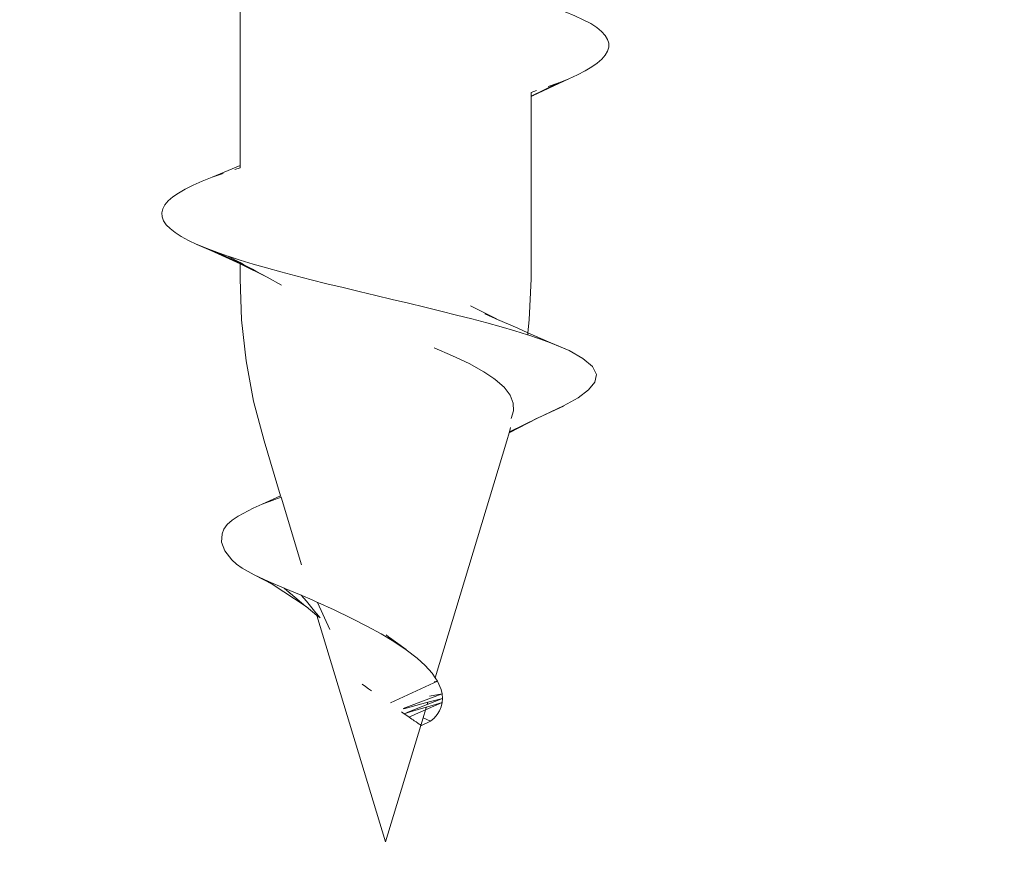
# Model space of a CAD drawing. Header units: millimetres. Extents: x -1898 to 1013, y -439 to 713.
# Tile 7 of 54: x 44.85 to 53.65, y 273.53 to 281.13. Entities that reach past the tile are written whole.
import ezdxf
from ezdxf import colors
from ezdxf.entities.mleader import LeaderData, LeaderLine
from ezdxf.math import Vec2, Vec3

# ---------------------------------------------------------------- set-up
doc = ezdxf.new("R2010")
doc.units = ezdxf.units.MM
doc.layers.add('ecoteak_profil', color=2, linetype='Continuous')
doc.layers.add('Warstwa 1', color=7, linetype='Continuous')
doc.layers.add('G-ANNO-DIMS', color=7, linetype='Continuous', lineweight=9)
doc.styles.add('ID_Arial_skala 1 100', font='arial.ttf', dxfattribs={"height": 25})

# ---------------------------------------------------------------- blocks, each defined once
blk = doc.blocks.new('_Open90')
at = {"color": 0, "linetype": 'ByBlock', "lineweight": -2}
for p, q in [((-0.5, 0.5), (0, 0)), ((0, 0), (-1, 0)), ((0, 0), (-0.5, -0.5))]:
    blk.add_line(p, q, dxfattribs=at)
blk = doc.blocks.new('A$Ccf9743c7')
at = {"layer": 'Warstwa 1', "color": 7, "lineweight": 0, "true_color": 0xffffff}
for points in [[(14.6382, 1.3136), (14.6382, 1.3136), (14.49, 1.6306), (14.4545, 1.7094), (14.419, 1.7772), (14.3836, 1.8372), (14.3497, 1.8861), (14.3142, 1.9271), (14.2787, 1.957), (14.2432, 1.9791), (14.2069, 1.9886), (14.1722, 1.9886), (14.1376, 1.9791), (14.1021, 1.957), (14.0666, 1.9255), (14.0311, 1.8813), (13.9956, 1.8277), (13.9617, 1.7615), (13.9262, 1.6858), (13.8908, 1.6006), (13.763, 1.2947), (13.763, 1.2947)], [(14.1722, 1.9886), (14.1376, 1.9791), (14.1021, 1.957), (14.0666, 1.9239), (14.0311, 1.8813)], [(14.2069, 1.9886), (14.1722, 1.9886)], [(14.3497, 1.8861), (14.3142, 1.9271), (14.2787, 1.957), (14.2432, 1.9791), (14.2069, 1.9886)], [(14.0311, 1.8813), (13.9956, 1.8277), (13.9617, 1.7615), (13.9262, 1.6858), (13.8908, 1.6006), (13.8553, 1.5076), (13.8198, 1.4051), (13.7859, 1.2963), (13.7843, 1.2947), (13.7843, 1.2947)], [(14.49, 1.6306), (14.4545, 1.7094), (14.419, 1.7772), (14.3836, 1.8372), (14.3497, 1.8861)], [(17.5241, 1.3499), (17.5241, 1.3515), (17.4129, 1.5849), (17.342, 1.7142), (17.271, 1.8088), (17.2016, 1.8656), (17.1314, 1.8782), (17.0605, 1.8435), (16.9895, 1.7583), (16.9185, 1.6353), (16.8492, 1.4697), (16.7601, 1.2663), (16.7601, 1.2663)], [(17.1314, 1.8782), (17.0605, 1.8435)], [(17.342, 1.7142), (17.271, 1.8088), (17.2016, 1.8656), (17.1314, 1.8782)], [(17.0605, 1.8435), (16.9895, 1.7583), (16.9185, 1.6353), (16.8492, 1.4682), (16.8492, 1.4682), (16.7601, 1.2663), (16.7601, 1.2663)], [(17.4129, 1.5849), (17.342, 1.7142)], [(14.49, 1.6306), (14.5255, 1.5439), (14.5255, 1.5423)], [(14.49, 1.6306), (14.49, 1.6306)], [(14.49, 1.6306), (14.5255, 1.5439)], [(14.6382, 1.3136), (14.6367, 1.3152), (14.49, 1.6306), (14.49, 1.6306)], [(14.6382, 1.3136), (14.6367, 1.3152), (14.49, 1.6306), (14.49, 1.6306)], [(17.5241, 1.3515), (17.5241, 1.3515), (17.4145, 1.5833), (17.4129, 1.5849)], [(14.6367, 1.3152), (14.5255, 1.5439), (14.5255, 1.5407)], [(14.5255, 1.5439), (14.5594, 1.4477)], [(14.5255, 1.5439), (14.5594, 1.4477)], [(14.5255, 1.5439), (14.5255, 1.5423), (14.6453, 1.2947), (14.6453, 1.2947)], [(14.5255, 1.5439), (14.5255, 1.5423), (14.6453, 1.2947), (14.6453, 1.2947)], [(14.6382, 1.3136), (14.5255, 1.5407), (14.5255, 1.5423), (14.5255, 1.5439)], [(14.6382, 1.3136), (14.5255, 1.5407), (14.5255, 1.5423), (14.5255, 1.5439)], [(14.5255, 1.5423), (14.5594, 1.4477)], [(14.5255, 1.5423), (14.5255, 1.5423)], [(14.5255, 1.5407), (14.6453, 1.2947)], [(16.8492, 1.4682), (16.8492, 1.4682), (16.7601, 1.2663), (16.7601, 1.2663)], [(16.7782, 1.2647), (16.8137, 1.3704), (16.8492, 1.4682)], [(16.7782, 1.2647), (16.7782, 1.2647), (16.8137, 1.3704), (16.8492, 1.4682)], [(16.8492, 1.4682), (16.8492, 1.4697)], [(14.5949, 1.3436), (14.6106, 1.2947)], [(17.5241, 1.3515), (17.5241, 1.3515)], [(17.6439, 1.1007), (17.6439, 1.1007), (17.5241, 1.3515)], [(17.6534, 1.0991), (17.5241, 1.3499), (17.5241, 1.3515)], [(17.6534, 1.0991), (17.6534, 1.0991), (17.5241, 1.3499), (17.5241, 1.3515)], [(17.6534, 1.0991), (17.6534, 1.0991), (17.5241, 1.3515)], [(14.624, 1.2947), (14.6106, 1.2947), (14.6106, 1.2947)], [(14.624, 1.2947), (14.624, 1.2947)], [(14.6453, 1.2947), (14.624, 1.2947)], [(14.6485, 1.2947), (14.6382, 1.3136), (14.6367, 1.3152)], [(14.6485, 1.2947), (14.6485, 1.2947), (14.6382, 1.3136)], [(14.6485, 1.2947), (14.6485, 1.2947), (14.6382, 1.3136)], [(14.6485, 1.2947), (14.6382, 1.3136)], [(14.6485, 1.2947), (14.6485, 1.2947), (14.6382, 1.3136), (14.6382, 1.3136)], [(14.6485, 1.2947), (14.6485, 1.2947), (14.6382, 1.3136), (14.6382, 1.3136)], [(14.6485, 1.2947), (14.6453, 1.2947), (14.6453, 1.2947)], [(14.6485, 1.2947), (14.6453, 1.2947), (14.6453, 1.2947)], [(16.7601, 1.2663), (16.7601, 1.2663), (16.6441, 1.2789), (16.2775, 1.2947), (14.6485, 1.2947), (14.6485, 1.2947)], [(16.7601, 1.2663), (16.7601, 1.2663), (16.6441, 1.2789), (16.2775, 1.2947), (14.6485, 1.2947), (14.6485, 1.2947)], [(16.1096, -1.3073), (16.1096, -1.3073), (16.1096, -1.3057), (16.145, -1.1906), (16.1805, -1.0692), (16.216, -0.9415), (16.2515, -0.809), (16.2854, -0.6718), (16.3209, -0.5314), (16.3563, -0.3864), (16.3903, -0.2413), (16.4257, -0.0946), (16.462, 0.052), (16.4959, 0.1987), (16.5314, 0.3438), (16.5669, 0.4889), (16.6008, 0.6292), (16.6363, 0.7664), (16.6717, 0.8989), (16.7072, 1.0266), (16.7427, 1.148), (16.7782, 1.2632), (16.7782, 1.2647)], [(16.7601, 1.2663), (16.7601, 1.2663), (16.6441, 1.2789), (16.2775, 1.2947)], [(16.7601, 1.2663), (16.7198, 1.1748), (16.6315, 0.973), (16.6292, 0.973)], [(16.7782, 1.2647), (16.7601, 1.2663)], [(16.7782, 1.2647), (16.7601, 1.2663)], [(16.7782, 1.2647), (16.7601, 1.2663)], [(17.2465, 1.0534), (17.3175, 1.107)], [(17.3175, 1.107), (17.3885, 1.1354)], [(17.3885, 1.1354), (17.4579, 1.1386)], [(17.4579, 1.1386), (17.5273, 1.1165)], [(17.6439, 1.1007), (17.6069, 1.1102), (17.6069, 1.1102)], [(17.6534, 1.0991), (17.6439, 1.1007), (17.6439, 1.1007)], [(19.843, 0.4384), (17.7259, 1.0786), (17.6534, 1.0991), (17.6534, 1.0991)], [(17.7259, 1.0786), (17.6534, 1.0991), (17.6534, 1.0991)], [(19.843, 0.4384), (19.843, 0.4384), (17.7259, 1.0786), (17.6534, 1.0991), (17.6534, 1.0991)], [(16.6292, 0.973), (16.6292, 0.973), (16.518, 0.7522)], [(16.589, 0.88), (16.6473, 1.0077), (16.6473, 1.0061), (16.6292, 0.973)], [(16.6292, 0.973), (16.5905, 0.8815)], [(17.1669, 0.962), (17.1669, 0.962), (17.1772, 0.9746), (17.2465, 1.0534)], [(16.8941, 0.4274), (16.9651, 0.5929), (17.0352, 0.7412), (17.1078, 0.8721), (17.1669, 0.962)], [(20.2325, 0.3958), (20.2034, 0.4289), (20.1726, 0.4557), (20.1387, 0.4747), (20.1032, 0.4904), (20.0662, 0.4983), (20.0275, 0.5015), (19.9881, 0.4983), (19.9495, 0.4904), (19.8738, 0.4589), (19.843, 0.4384), (19.843, 0.4384)], [(19.8738, 0.4589), (19.843, 0.4384)], [(19.9495, 0.4904), (19.8738, 0.4589)], [(19.8896, 0.4242), (19.8896, 0.4242), (19.8738, 0.4589), (19.8801, 0.4274), (19.8801, 0.4274)], [(20.0275, 0.5015), (19.9881, 0.4983)], [(20.0323, 0.3801), (20.0323, 0.3801), (19.9881, 0.4983), (20.0078, 0.3879), (20.0078, 0.3879)], [(20.0819, 0.3659), (20.0819, 0.3659), (20.0275, 0.5015), (20.063, 0.3722)], [(20.0819, 0.3659), (20.0819, 0.3659), (20.0275, 0.5015), (20.063, 0.3722), (20.063, 0.3722)], [(20.0275, 0.5015), (20.063, 0.3722), (20.063, 0.3722)], [(20.1308, 0.3517), (20.1308, 0.3517), (20.0662, 0.4983), (20.1064, 0.3595), (20.1064, 0.358)], [(20.0662, 0.4983), (20.1064, 0.3595), (20.1064, 0.358)], [(20.1308, 0.3517), (20.1308, 0.3517), (20.0662, 0.4983)], [(20.1308, 0.3517), (20.1308, 0.3517), (20.0662, 0.4983)], [(20.1726, 0.4557), (20.1387, 0.4747)], [(20.1726, 0.4557), (20.1387, 0.4747)], [(20.2325, 0.3958), (20.2325, 0.3958), (20.2034, 0.4289), (20.1726, 0.4557)], [(20.2325, 0.3958), (20.2325, 0.3958), (20.2034, 0.4289), (20.1726, 0.4557)], [(20.0678, 0.0378), (19.8896, 0.4242)], [(20.119, 0.1514), (20.0323, 0.3801)], [(20.063, 0.3722), (20.1206, 0.1561)], [(20.0819, 0.3659), (20.063, 0.3722), (20.063, 0.3722)], [(20.0819, 0.3659), (20.063, 0.3722), (20.063, 0.3722)], [(20.0819, 0.3659), (20.063, 0.3722)], [(20.145, 0.2066), (20.145, 0.2066), (20.0819, 0.3659)], [(20.1308, 0.3517), (20.1064, 0.3595)], [(20.1064, 0.358), (20.1482, 0.2129), (20.1482, 0.2129)], [(20.1308, 0.3517), (20.1064, 0.358), (20.1064, 0.358)], [(20.2696, 0.3091), (20.2696, 0.3091), (20.2712, 0.3138), (20.2712, 0.3138), (20.2325, 0.3958), (20.2018, 0.3296), (20.2018, 0.3296)], [(20.2696, 0.3091), (20.2696, 0.3091), (20.2712, 0.3138), (20.2712, 0.3138), (20.2325, 0.3958), (20.2018, 0.3296), (20.2018, 0.3296)], [(20.2325, 0.3958), (20.2018, 0.3296), (20.2018, 0.3296)], [(20.2712, 0.3138), (20.2712, 0.3138), (20.2325, 0.3958), (20.2325, 0.3958)], [(19.1697, -0.6134), (19.1712, -0.6119), (19.1712, -0.6103), (19.2375, -0.4652), (19.31, -0.3138), (19.3857, -0.1672), (19.4519, -0.0457), (19.5198, 0.0678), (19.5931, 0.1766), (19.6688, 0.276), (19.7334, 0.3485)], [(19.2864, -0.6197), (21.3112, -0.0063), (21.3112, -0.0063), (20.2696, 0.3091)], [(19.2864, -0.6197), (21.3112, -0.0063), (21.3112, -0.0063), (20.2696, 0.3091)], [(20.1695, 0.2602), (20.1695, 0.2602), (20.1308, 0.3517)], [(20.2018, 0.3296), (20.2018, 0.3296), (20.1308, 0.3517)], [(20.2018, 0.3296), (20.2018, 0.3296), (20.1308, 0.3517), (20.1308, 0.3517)], [(20.2018, 0.3296), (20.2018, 0.3296), (20.1308, 0.3517), (20.1308, 0.3517)], [(20.1647, 0.1609), (20.1805, 0.1829), (20.1947, 0.2034), (20.2034, 0.2176), (20.2128, 0.2287), (20.2191, 0.2397), (20.2278, 0.2492), (20.2389, 0.2665), (20.2499, 0.2823), (20.2578, 0.2933), (20.2625, 0.3028), (20.2696, 0.3091)], [(20.2696, 0.3091), (20.2696, 0.3091), (20.2018, 0.3296)], [(20.2696, 0.3091), (20.2696, 0.3091), (20.2018, 0.3296)], [(20.2696, 0.3091), (20.2696, 0.3091), (20.2712, 0.3138)], [(21.3112, -0.0063), (21.3112, -0.0063), (20.2696, 0.3091)], [(19.5931, 0.1766), (19.5915, 0.1766), (19.4827, 0.03)], [(20.1647, 0.1609), (20.1647, 0.1609), (20.145, 0.2066)], [(20.1482, 0.2129), (20.1647, 0.1609), (20.1647, 0.1609)], [(20.1947, 0.2034), (20.1947, 0.2034), (20.1695, 0.2602)], [(20.1482, 0.1372), (20.1647, 0.1609)], [(19.4827, 0.03), (19.4827, 0.03)], [(19.9597, -0.1325), (19.9416, -0.1593), (19.9203, -0.1861), (19.9014, -0.2145), (19.9014, -0.216)], [(19.8998, -0.216), (19.8998, -0.216)], [(19.9014, -0.216), (19.9014, -0.216)], [(19.9014, -0.216), (19.9014, -0.216)], [(19.9014, -0.216), (19.9014, -0.216)], [(19.1697, -0.6134), (19.4117, -0.5046)], [(19.1484, -0.6608), (19.1484, -0.6608), (19.1697, -0.6134)], [(19.2682, -0.6245), (19.2682, -0.6245), (19.3084, -0.5914), (19.3084, -0.5914)], [(19.2864, -0.6197), (19.2864, -0.6197), (19.3084, -0.5914)], [(19.1602, -0.7144), (19.2485, -0.6418), (19.2485, -0.6418)], [(19.2051, -0.7159), (19.2864, -0.6197)], [(19.2485, -0.6418), (19.2619, -0.6308), (19.2619, -0.6308)], [(19.2619, -0.6308), (19.2682, -0.6245)], [(18.2298, -0.9399), (18.2298, -0.9399), (18.8338, -0.7569)], [(19.0064, -1.0187), (19.2051, -0.7159)], [(19.0064, -1.0187), (19.2051, -0.7159)], [(19.0892, -0.8563), (19.2051, -0.7175), (19.2051, -0.7159)], [(19.1066, -0.7601), (19.1602, -0.7144), (19.1602, -0.7144)], [(19.0419, -0.9115), (19.0806, -0.8673), (19.0806, -0.8658)], [(19.0806, -0.8658), (19.0892, -0.8579), (19.0892, -0.8563)], [(16.2633, -1.0645), (16.3327, -0.9351)], [(17.7259, -1.0928), (18.2172, -0.9446)], [(17.7259, -1.0928), (18.2172, -0.9446)], [(18.2172, -0.9446), (18.2298, -0.9399)], [(18.2172, -0.9446), (18.2172, -0.9446), (18.2298, -0.9399)], [(18.2172, -0.9446), (18.2929, -1.1086)], [(18.2172, -0.9446), (18.2929, -1.1086)], [(18.2172, -0.9446), (18.2929, -1.1086)], [(18.2298, -0.9399), (18.259, -1.0187), (18.2929, -1.1086), (18.2929, -1.1086), (18.3284, -1.189), (18.3977, -1.3247), (18.4348, -1.3783), (18.4734, -1.4209)], [(18.259, -1.0187), (18.2929, -1.1086), (18.2929, -1.1086)], [(18.5578, -1.4682), (18.6319, -1.4729), (18.7092, -1.4429), (18.7888, -1.3814), (18.8275, -1.3388), (18.8645, -1.2884), (18.9244, -1.1812), (19.0064, -1.0187)], [(18.9244, -1.1812), (19.0064, -1.0187)], [(18.9244, -1.1812), (18.9244, -1.1796), (18.9836, -1.0534)], [(18.9836, -1.0534), (19.0064, -1.0187), (19.0064, -1.0187)], [(16.1498, -1.2931), (16.2633, -1.0645)], [(16.2081, -1.1654), (16.2633, -1.0645), (16.2633, -1.0645)], [(16.2775, -1.3073), (16.6441, -1.2931), (17.0108, -1.2521), (17.3711, -1.1859), (17.7259, -1.0928)], [(17.3711, -1.1859), (17.7259, -1.0928)], [(17.3711, -1.1859), (17.7259, -1.0928)], [(16.1923, -1.1969), (16.1387, -1.3073), (16.1387, -1.3073)], [(16.1435, -1.3073), (16.2775, -1.3073), (16.6441, -1.2931), (17.0108, -1.2521), (17.3711, -1.1859)], [(16.1498, -1.2931), (16.1498, -1.2931), (16.2081, -1.1654)], [(16.1513, -1.2726), (16.1923, -1.1969), (16.1923, -1.1969)], [(16.1923, -1.1969), (16.2081, -1.167), (16.2081, -1.1654)], [(16.2775, -1.3073), (16.6441, -1.2931), (17.0108, -1.2521), (17.3711, -1.1859)], [(13.1448, -1.3073), (15.2635, -1.3073)], [(15.2635, -1.3073), (15.37, -1.5565)], [(15.2635, -1.3073), (15.37, -1.5565)], [(15.2635, -1.3073), (15.37, -1.5565)], [(15.2635, -1.3073), (15.2635, -1.3073), (15.2864, -1.3073)], [(15.2864, -1.3073), (15.3006, -1.353)], [(15.2864, -1.3073), (15.3006, -1.353)], [(15.2864, -1.3073), (15.2864, -1.3073)], [(16.0236, -1.5675), (16.1435, -1.3073)], [(16.0236, -1.5675), (16.1435, -1.3073)], [(16.0236, -1.5675), (16.1435, -1.3073)], [(16.0741, -1.4161), (16.0756, -1.4145), (16.0756, -1.4145), (16.1096, -1.3073)], [(16.0741, -1.4161), (16.1324, -1.3073)], [(16.0741, -1.4161), (16.1324, -1.3073)], [(16.0883, -1.4161), (16.1435, -1.3073)], [(16.0883, -1.4161), (16.1435, -1.3073)], [(16.0883, -1.4161), (16.1435, -1.3073)], [(16.1356, -1.3073), (16.1001, -1.3893), (16.1001, -1.3893)], [(16.1356, -1.3073), (16.1001, -1.3893), (16.1001, -1.3893)], [(16.1356, -1.3073), (16.1001, -1.3893), (16.1001, -1.3893)], [(16.1064, -1.3751), (16.108, -1.3735), (16.1372, -1.3073)], [(16.1064, -1.3751), (16.108, -1.3735), (16.1372, -1.3073)], [(16.1064, -1.3751), (16.1064, -1.3751), (16.1372, -1.3073)], [(16.1387, -1.3073), (16.1064, -1.3751)], [(16.1387, -1.3073), (16.1064, -1.3751)], [(16.1387, -1.3073), (16.108, -1.3735)], [(16.1324, -1.3073), (16.1324, -1.3073), (16.1498, -1.2758), (16.1498, -1.2758)], [(16.1324, -1.3073), (16.1356, -1.3073), (16.1356, -1.3073)], [(16.1498, -1.2758), (16.1356, -1.3073), (16.1356, -1.3073)], [(16.1356, -1.3073), (16.1372, -1.3073), (16.1372, -1.3073)], [(16.1372, -1.3073), (16.1372, -1.3073), (16.1513, -1.2726)], [(16.1372, -1.3073), (16.1387, -1.3073), (16.1387, -1.3073)], [(16.1387, -1.3073), (16.1435, -1.3073), (16.1435, -1.3073)], [(16.1435, -1.3073), (16.1435, -1.3073), (16.1498, -1.2931)], [(16.1435, -1.3073), (16.1435, -1.3073), (16.1498, -1.2947), (16.1498, -1.2931)], [(16.1498, -1.2758), (16.1513, -1.2726), (16.1513, -1.2726)], [(16.1001, -1.3893), (16.1001, -1.3893), (16.0402, -1.5139), (16.0402, -1.5155)], [(16.1001, -1.3893), (16.1001, -1.3893), (16.0402, -1.5139), (16.0402, -1.5155)], [(16.1001, -1.3893), (16.1001, -1.3893), (16.0402, -1.5155)], [(16.1001, -1.3893), (16.0835, -1.4272), (16.0835, -1.4272)], [(16.1001, -1.3893), (16.0835, -1.4272), (16.0835, -1.4272)], [(16.1001, -1.3893), (16.0835, -1.4272), (16.0835, -1.4287)], [(16.0883, -1.4161), (16.0883, -1.4161), (16.1064, -1.3751)], [(16.0883, -1.4161), (16.0883, -1.4161), (16.1064, -1.3751)], [(16.0883, -1.4161), (16.0883, -1.4161), (16.1064, -1.3751)], [(16.108, -1.3735), (16.1064, -1.3751), (16.1001, -1.3893)], [(16.1064, -1.3751), (16.1064, -1.3751), (16.1001, -1.3893)], [(16.1064, -1.3751), (16.1064, -1.3751), (16.1001, -1.3893)], [(15.3345, -1.4571), (15.37, -1.5565), (15.37, -1.5565)], [(15.3345, -1.4571), (15.37, -1.5565), (15.37, -1.5565)], [(16.0835, -1.4272), (16.0047, -1.6085), (16.0047, -1.6101), (16.022, -1.5691), (16.0236, -1.5675)], [(16.0835, -1.4272), (16.0047, -1.6085), (16.0047, -1.6101), (16.022, -1.5691), (16.0236, -1.5675)], [(16.0835, -1.4287), (16.0047, -1.6085)], [(16.022, -1.5691), (16.0236, -1.5675), (16.0883, -1.4161)], [(16.0236, -1.5675), (16.0236, -1.5675), (16.0883, -1.4161)], [(16.0236, -1.5675), (16.0236, -1.5675), (16.0883, -1.4161)], [(16.0402, -1.5155), (16.0835, -1.4287), (16.0835, -1.4272)], [(16.0402, -1.5155), (16.0835, -1.4287), (16.0835, -1.4272)], [(16.0402, -1.5139), (16.0835, -1.4272), (16.0835, -1.4272)], [(16.0835, -1.4272), (16.0883, -1.4161), (16.0883, -1.4161)], [(16.0835, -1.4272), (16.0883, -1.4161), (16.0883, -1.4161)], [(16.0835, -1.4272), (16.0883, -1.4161), (16.0883, -1.4161)], [(18.4734, -1.4209), (18.5144, -1.4508)], [(18.5144, -1.4508), (18.5578, -1.4682)], [(15.37, -1.5565), (15.4054, -1.6448), (15.4409, -1.7252)], [(15.7934, -1.9681), (15.8289, -1.9318), (15.8628, -1.8876), (15.8982, -1.8324), (15.9337, -1.7678), (15.9692, -1.6921), (16.0236, -1.5675)], [(15.9692, -1.6921), (15.9708, -1.6905), (16.0047, -1.6101), (16.0047, -1.6085), (16.0047, -1.6085), (16.0402, -1.5155)], [(15.9692, -1.6921), (16.0236, -1.5675)], [(15.9708, -1.6905), (16.022, -1.5691)], [(16.0047, -1.6085), (16.0236, -1.5675), (16.0236, -1.5675)], [(16.0402, -1.5155), (16.0402, -1.5139)], [(16.0402, -1.5155), (16.0402, -1.5155)], [(15.9692, -1.6921), (15.9708, -1.6905), (16.0047, -1.6101), (16.0047, -1.6085)], [(16.0047, -1.6085), (16.0047, -1.6085)], [(15.4409, -1.7252), (15.4764, -1.7962)], [(15.4764, -1.7962), (15.5103, -1.8577)], [(15.8982, -1.8324), (15.9337, -1.7678)], [(15.5103, -1.8577), (15.5458, -1.9081)], [(15.5458, -1.9081), (15.5813, -1.9491)], [(15.5813, -1.9491), (15.6167, -1.9791), (15.653, -1.998), (15.6885, -2.0075)], [(15.6885, -2.0075), (15.7224, -2.0043)], [(15.7224, -2.0043), (15.7579, -1.9917)], [(15.7579, -1.9917), (15.7934, -1.9681)]]:
    blk.add_lwpolyline(points, dxfattribs=at)
for points, knots in [([(14.6453, 1.2947), (14.6453, 1.2947), (14.624, 1.2947), (14.624, 1.2947), (14.624, 1.2947), (14.624, 1.2947), (14.624, 1.2947), (14.624, 1.2947), (14.624, 1.2947), (14.624, 1.2947)], [0, 0, 0, 0, 1, 1, 1, 2, 2, 2, 3, 3, 3, 3]), ([(19.9881, 0.4983), (19.9881, 0.4983), (19.9495, 0.4904), (19.9495, 0.4904), (19.9495, 0.4904), (19.8738, 0.4589), (19.8738, 0.4589), (19.8738, 0.4589), (19.8738, 0.4589), (19.8738, 0.4589), (19.8738, 0.4589), (19.8738, 0.4589), (19.8738, 0.4589), (19.8738, 0.4589), (19.843, 0.4384), (19.843, 0.4384), (19.843, 0.4384), (19.843, 0.4384), (19.843, 0.4384)], [0, 0, 0, 0, 1, 1, 1, 2, 2, 2, 3, 3, 3, 4, 4, 4, 5, 5, 5, 6, 6, 6, 6]), ([(20.1387, 0.4747), (20.1387, 0.4747), (20.1032, 0.4904), (20.1032, 0.4904), (20.1032, 0.4904), (20.0662, 0.4983), (20.0662, 0.4983), (20.0662, 0.4983), (20.0662, 0.4983), (20.0662, 0.4983), (20.0662, 0.4983), (20.0662, 0.4983), (20.0662, 0.4983), (20.0662, 0.4983), (20.0275, 0.5015), (20.0275, 0.5015), (20.0275, 0.5015), (20.0275, 0.5015), (20.0275, 0.5015), (20.0275, 0.5015), (20.0275, 0.5015), (20.0275, 0.5015), (20.0275, 0.5015), (19.9881, 0.4983), (19.9881, 0.4983), (19.9881, 0.4983), (19.9881, 0.4983), (19.9881, 0.4983), (19.9881, 0.4983), (19.9881, 0.4983), (19.9881, 0.4983)], [0, 0, 0, 0, 1, 1, 1, 2, 2, 2, 3, 3, 3, 4, 4, 4, 5, 5, 5, 6, 6, 6, 7, 7, 7, 8, 8, 8, 9, 9, 9, 10, 10, 10, 10]), ([(20.1387, 0.4747), (20.1387, 0.4747), (20.1032, 0.4904), (20.1032, 0.4904), (20.1032, 0.4904), (20.0662, 0.4983), (20.0662, 0.4983), (20.0662, 0.4983), (20.0662, 0.4983), (20.0662, 0.4983), (20.0662, 0.4983), (20.0662, 0.4983), (20.0662, 0.4983), (20.0662, 0.4983), (20.0275, 0.5015), (20.0275, 0.5015)], [0, 0, 0, 0, 1, 1, 1, 2, 2, 2, 3, 3, 3, 4, 4, 4, 5, 5, 5, 5]), ([(19.843, 0.4384), (19.843, 0.4384), (19.8028, 0.41), (19.8028, 0.41), (19.8028, 0.41), (19.7334, 0.3485), (19.7334, 0.3485), (19.7334, 0.3485), (19.7334, 0.3485), (19.7334, 0.3485), (19.7334, 0.3485), (19.7334, 0.3485), (19.7334, 0.3485)], [0, 0, 0, 0, 1, 1, 1, 2, 2, 2, 3, 3, 3, 4, 4, 4, 4]), ([(19.4606, 0), (19.4606, 0), (19.5198, 0.0678), (19.5198, 0.0678), (19.5198, 0.0678), (19.5198, 0.0678), (19.5198, 0.0678), (19.5198, 0.0678), (19.5198, 0.0678), (19.5198, 0.0678), (19.5198, 0.0678), (19.5198, 0.0678), (19.5198, 0.0678), (19.5198, 0.0678), (19.4827, 0.03), (19.4827, 0.03)], [0, 0, 0, 0, 1, 1, 1, 2, 2, 2, 3, 3, 3, 4, 4, 4, 5, 5, 5, 5]), ([(19.8998, -0.216), (19.8998, -0.216), (19.8998, -0.216), (19.8998, -0.216), (19.8998, -0.216), (19.9014, -0.216), (19.9014, -0.216), (19.9014, -0.216), (19.9014, -0.216), (19.9014, -0.216), (19.9014, -0.216), (19.9014, -0.216), (19.9014, -0.216), (19.9014, -0.216), (19.9014, -0.216), (19.9014, -0.216)], [0, 0, 0, 0, 1, 1, 1, 2, 2, 2, 3, 3, 3, 4, 4, 4, 5, 5, 5, 5]), ([(19.1066, -0.7601), (19.1066, -0.7601), (19.1066, -0.7601), (19.1066, -0.7601), (19.1066, -0.7601), (19.1066, -0.7601), (19.1066, -0.7601), (19.1066, -0.7601), (19.1484, -0.6608), (19.1484, -0.6608)], [0, 0, 0, 0, 1, 1, 1, 2, 2, 2, 3, 3, 3, 3]), ([(19.1066, -0.7601), (19.1066, -0.7601), (19.0435, -0.9115), (19.0435, -0.9115), (19.0435, -0.9115), (19.0435, -0.9115), (19.0435, -0.9115), (19.0435, -0.9115), (19.0419, -0.9115), (19.0419, -0.9115), (19.0419, -0.9115), (18.9836, -1.0534), (18.9836, -1.0534), (18.9836, -1.0534), (18.9836, -1.0534), (18.9836, -1.0534), (18.9836, -1.0534), (18.9836, -1.0534), (18.9836, -1.0534)], [0, 0, 0, 0, 1, 1, 1, 2, 2, 2, 3, 3, 3, 4, 4, 4, 5, 5, 5, 6, 6, 6, 6]), ([(16.0402, -1.5155), (16.0402, -1.5155), (16.0402, -1.5155), (16.0402, -1.5155), (16.0402, -1.5155), (16.0402, -1.5155), (16.0402, -1.5155), (16.0402, -1.5155), (16.0741, -1.4161), (16.0741, -1.4161)], [0, 0, 0, 0, 1, 1, 1, 2, 2, 2, 3, 3, 3, 3])]:
    blk.add_open_spline(points, degree=3, knots=knots, dxfattribs=at)

msp = doc.modelspace()

# ---------------------------------------------------------------- block references
at = {"layer": 'ecoteak_profil', "rotation": 270}
msp.add_blockref('A$Ccf9743c7', (48.1224, 295.0932), dxfattribs=at)

# ---------------------------------------------------------------- leaders
at = {"layer": 'G-ANNO-DIMS'}
ml = msp.add_multileader_mtext('Standard', dxfattribs=at)
ml.set_content('KLIPS MONTAŻOWY', color=256, style='ID_Arial_skala 1 100')
ml.set_leader_properties()
ml.set_arrow_properties(name='OPEN90')
ml.build(insert=Vec2(0, 0))
ml.multileader.update_dxf_attribs({"text_right_attachment_type": 6, "dogleg_length": 0.36, "arrow_head_size": 25})
ctx = ml.context
ctx.base_point, ctx.char_height, ctx.arrow_head_size, ctx.landing_gap_size, ctx.plane_origin = Vec3(686.6035, 95.2286), 25, 25, 0.09, Vec3(528.0561, 88.0928)
ctx.right_attachment = 6
notes = []
notes.append((ctx, [(0, (1, 1, 0), (575.1201, 95.2286), (1, 0), 111.4834, [(0, [(48.304, 295.0932)], 0, [])])]))
ctx.mtext.insert, ctx.mtext.flow_direction = Vec3(686.6935, 107.9418), 5
ml = msp.add_multileader_mtext('Standard', dxfattribs=at)
ml.set_content('LEGAR SYSTEMOWY\\PLD5030', color=256, style='ID_Arial_skala 1 100')
ml.set_leader_properties()
ml.set_arrow_properties(name='OPEN90')
ml.build(insert=Vec2(0, 0))
ml.multileader.update_dxf_attribs({"text_right_attachment_type": 6, "dogleg_length": 0.36, "arrow_head_size": 25})
ctx = ml.context
ctx.base_point, ctx.char_height, ctx.arrow_head_size, ctx.landing_gap_size, ctx.plane_origin = Vec3(686.6035, -88.9576), 25, 25, 0.09, Vec3(528.0561, -96.0934)
ctx.right_attachment = 6
notes.append((ctx, [(0, (1, 1, 0), (575.1201, -88.9576), (1, 0), 111.4834, [(1, [(-0.0962, 275.4348), (-49.6104, 206.6949)], 0, [])])]))
ctx.mtext.insert, ctx.mtext.flow_direction = Vec3(686.6935, -76.2359), 5
for ctx, leaders in notes:
    for number, flags, end, landing, length, lines in leaders:
        leader = LeaderData()
        leader.index, (leader.has_last_leader_line, leader.has_dogleg_vector, leader.attachment_direction) = number, flags
        leader.last_leader_point, leader.dogleg_vector, leader.dogleg_length = Vec3(end), Vec3(landing), length
        for number, points, colour, breaks in lines:
            line = LeaderLine()
            line.index, line.vertices, line.color, line.breaks = number, Vec3.list(points), colors.encode_raw_color(colour), breaks
            leader.lines.append(line)
        ctx.leaders.append(leader)

doc.saveas('drawing.dxf')
